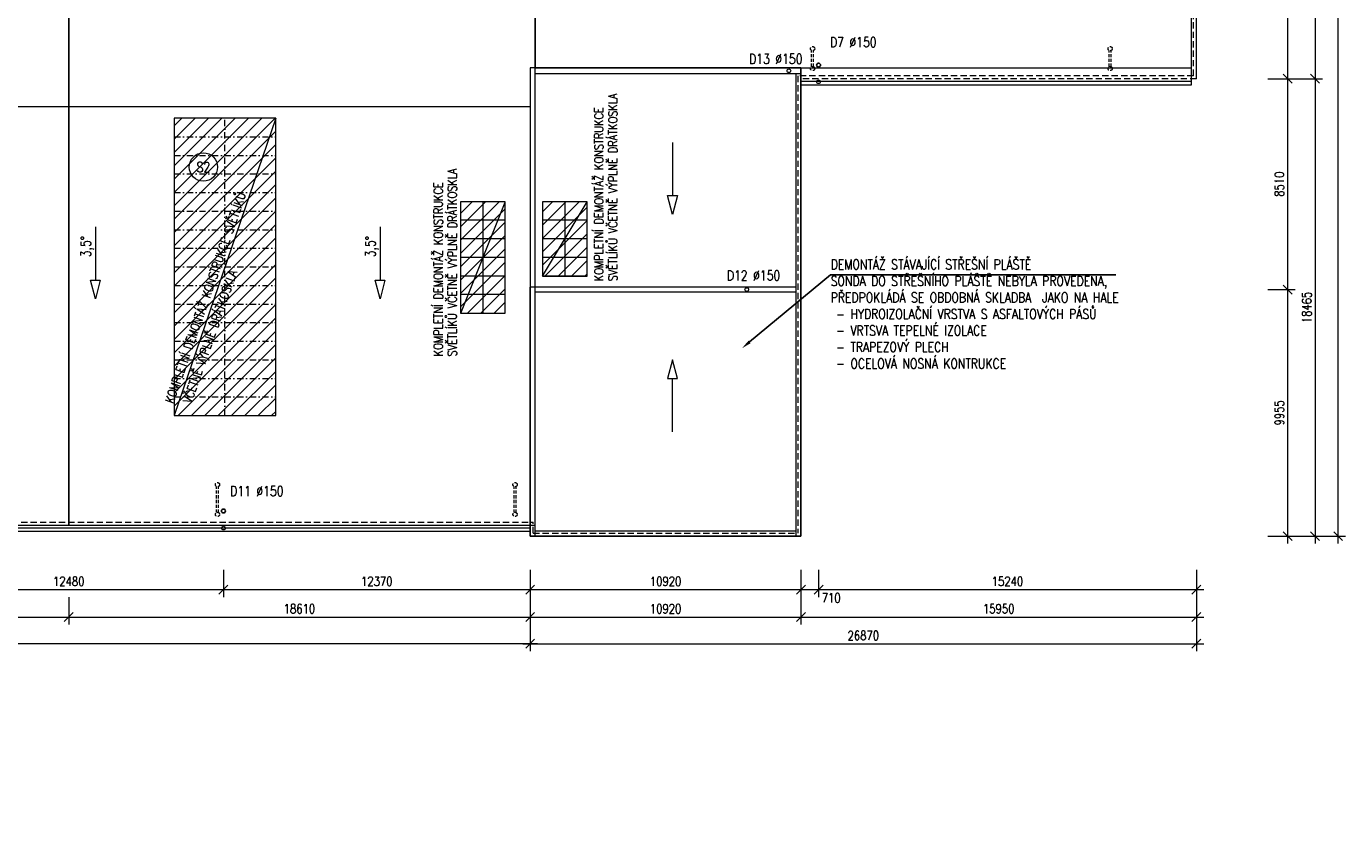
# Model space of a CAD drawing. Header units: millimetres. Extents: x -485339 to 350584, y -1189936 to 0.
# Tile 215 of 256: x -226751 to -173547, y -735851 to -703872. Entities that reach past the tile are written whole.
import ezdxf
from ezdxf import colors
from ezdxf.entities.mleader import LeaderData, LeaderLine
from ezdxf.enums import TextEntityAlignment as Align
from ezdxf.math import Vec2, Vec3

# ---------------------------------------------------------------- set-up
doc = ezdxf.new("R2010")
doc.units = ezdxf.units.MM
doc.header["$LTSCALE"] = 10
for name, pattern in [('DASHDOT', [25.4, 12.7, -6.35, 0, -6.35]), ('DASHED', [19.05, 12.7, -6.35]), ('ČÁRKOVANÁ', [19.05, 12.7, -6.35]), ('ČÁRKOVANÁ2', [9.525, 6.35, -3.175])]:
    doc.linetypes.add(name, pattern=pattern)
doc.layers.get('Defpoints').update_dxf_attribs({"color": 201})
for name, color, linetype, lineweight, true_color in [('BOUR_ČÁRY_PLNÉ', 7, 'Continuous', 18, 0xdba400), ('BOUR_ČÁRY_POD', 7, 'ČÁRKOVANÁ', 18, 0xdba400), ('BOUR_ŠRAFY', 7, 'Continuous', 18, 0xdba400), ('BOURÁNÍ_POPIS', 7, 'Continuous', 18, 0xdba400)]:
    doc.layers.add(name, color=color, linetype=linetype, lineweight=lineweight, true_color=true_color)
doc.layers.add('Dešt_svod', color=201, linetype='Continuous')
for name, color, linetype, lineweight in [('St_kóty', 132, 'Continuous', 18), ('St_popis', 250, 'Continuous', 18), ('St_čáry_osy', 250, 'DASHDOT', 18), ('St_čáry_pod', 250, 'ČÁRKOVANÁ2', 18)]:
    doc.layers.add(name, color=color, linetype=linetype, lineweight=lineweight)
doc.layers.add('St_plocha_místn', color=140, linetype='Continuous', lineweight=18, plot=False)
doc.styles.get("Standard").update_dxf_attribs({"font": 'simplex.shx', "width": 0.8})
doc.dimstyles.new('stavebníM200', dxfattribs={"dimtxt": 370, "dimasz": 360, "dimexe": 300, "dimexo": 200, "dimgap": 150, "dimtad": 1, "dimdec": 0, "dimrnd": 5, "dimtxsty": 'Standard', "dimblk": 'OBLIQUE', "dimcen": -2.5, "dimdle": 300, "dimclrd": 256, "dimclre": 256, "dimclrt": 256, "dimadec": 4, "dimazin": 0, "dimtfac": 1, "dimtdec": 0, "dimtmove": 2, "dimatfit": 3, "dimldrblk": 'OBLIQUE', "dimfxl": 800, "dimfxlon": 1, "dimlwd": -1, "dimlwe": -1, "dimarcsym": 0})
pattern_1 = [(45, (-123876.9, -88860.03), (-269.40768, 269.40768), [])]

# ---------------------------------------------------------------- blocks, each defined once
blk = doc.blocks.new('G$CE3D3B369')
at = {"layer": 'BOUR_ČÁRY_PLNÉ', "color": 0, "linetype": 'DASHDOT', "ltscale": 2}
for points in [[(750, 4100), (750, 0)], [(1500, 4100), (1500, 0)], [(2250, 4100), (2250, 0)], [(3000, 4100), (3000, 0)], [(3750, 4100), (3750, 0)], [(4500, 4100), (4500, 0)], [(5250, 4100), (5250, 0)], [(6000, 4100), (6000, 0)], [(6750, 4100), (6750, 0)], [(7500, 4100), (7500, 0)], [(8250, 4100), (8250, 0)], [(9000, 4100), (9000, 0)], [(9750, 4100), (9750, 0)], [(10500, 4100), (10500, 0)], [(11250, 4100), (11250, 0)], [(0, 2050), (12000, 2050)]]:
    blk.add_lwpolyline(points, dxfattribs=at)
at = {"layer": 'St_čáry_osy', "color": 0, "linetype": 'ByBlock', "ltscale": 2}
blk.add_lwpolyline([(0, 0), (12000, 0), (12000, 4100), (0, 4100)], close=True, dxfattribs=at)
blk = doc.blocks.new('G$C94846F24')
at = {"layer": 'St_čáry_osy', "color": 0, "linetype": 'ByBlock', "ltscale": 2}
blk.add_lwpolyline([(-900, -4500), (900, -4500), (900, 0), (-900, 0)], close=True, dxfattribs=at)
at = {"layer": 'St_čáry_osy', "color": 0, "linetype": 'ByBlock', "lineweight": -2, "ltscale": 2}
for points in [[(0, 0), (0, -4500)], [(900, -750), (-900, -750)], [(900, -1500), (-900, -1500)], [(900, -2250), (-900, -2250)], [(900, -3000), (-900, -3000)], [(900, -3750), (-900, -3750)]]:
    blk.add_lwpolyline(points, dxfattribs=at)
blk = doc.blocks.new('G$CCDD23A3A')
at = {"layer": 'St_čáry_osy', "color": 0, "linetype": 'ByBlock', "ltscale": 2}
blk.add_lwpolyline([(-900, -3000), (900, -3000), (900, 0), (-900, 0)], close=True, dxfattribs=at)
for points in [[(0, 0), (0, -3000)], [(900, -750), (-900, -750)], [(900, -1500), (-900, -1500)], [(900, -2250), (-900, -2250)], [(900, -3000), (-900, -3000)]]:
    blk.add_lwpolyline(points, dxfattribs=at)
blk = doc.blocks.new('_OBLIQUE')
at = {"color": 0, "linetype": 'ByBlock'}
blk.add_line((-0.5, -0.5), (0.5, 0.5), dxfattribs=at)
blk = doc.blocks.new('*D8149')
at = {"layer": 'Defpoints', "color": 0}
for p in [(-242743, -725594), (-225043, -725714), (-225043, -727716)]:
    blk.add_point(p, dxfattribs=at)
at = {"layer": 'St_kóty'}
for p, q in [((-242743, -726916), (-242743, -728016)), ((-225043, -726916), (-225043, -728016)), ((-243043, -727716), (-224743, -727716))]:
    blk.add_line(p, q, dxfattribs=at)
at = {"layer": 'St_kóty', "linetype": 'ByBlock', "xscale": 360, "yscale": 360, "zscale": 360, "rotation": 180}
blk.add_blockref('_OBLIQUE', (-242743, -727716), dxfattribs=at)
at = {"layer": 'St_kóty', "linetype": 'ByBlock', "xscale": 360, "yscale": 360, "zscale": 360}
blk.add_blockref('_OBLIQUE', (-225043, -727716), dxfattribs=at)
at = {"layer": 'St_kóty', "ltscale": 2, "insert": (-233893, -727381), "char_height": 370, "attachment_point": 5}
blk.add_mtext('17700', dxfattribs=at)
blk = doc.blocks.new('*D8150')
at = {"layer": 'Defpoints', "color": 0}
for p in [(-225043, -725714), (-206433, -726154), (-206433, -727716)]:
    blk.add_point(p, dxfattribs=at)
at = {"layer": 'St_kóty'}
for p, q in [((-225043, -726916), (-225043, -728016)), ((-206433, -726916), (-206433, -728016)), ((-225343, -727716), (-206133, -727716))]:
    blk.add_line(p, q, dxfattribs=at)
at = {"layer": 'St_kóty', "linetype": 'ByBlock', "xscale": 360, "yscale": 360, "zscale": 360, "rotation": 180}
blk.add_blockref('_OBLIQUE', (-225043, -727716), dxfattribs=at)
at = {"layer": 'St_kóty', "linetype": 'ByBlock', "xscale": 360, "yscale": 360, "zscale": 360}
blk.add_blockref('_OBLIQUE', (-206433, -727716), dxfattribs=at)
at = {"layer": 'St_kóty', "ltscale": 2, "insert": (-215738, -727381), "char_height": 370, "attachment_point": 5}
blk.add_mtext('18610', dxfattribs=at)
blk = doc.blocks.new('*D8151')
at = {"layer": 'Defpoints', "color": 0}
for p in [(-276233, -725714), (-206433, -726154), (-276233, -728793)]:
    blk.add_point(p, dxfattribs=at)
at = {"layer": 'St_kóty'}
for p, q in [((-276233, -727993), (-276233, -729093)), ((-206433, -727993), (-206433, -729093)), ((-206133, -728793), (-276533, -728793))]:
    blk.add_line(p, q, dxfattribs=at)
at = {"layer": 'St_kóty', "linetype": 'ByBlock', "xscale": 360, "yscale": 360, "zscale": 360, "rotation": 180}
blk.add_blockref('_OBLIQUE', (-276233, -728793), dxfattribs=at)
at = {"layer": 'St_kóty', "linetype": 'ByBlock', "xscale": 360, "yscale": 360, "zscale": 360}
blk.add_blockref('_OBLIQUE', (-206433, -728793), dxfattribs=at)
at = {"layer": 'St_kóty', "ltscale": 2, "insert": (-241334, -728458), "char_height": 370, "attachment_point": 5}
blk.add_mtext('69800', dxfattribs=at)
blk = doc.blocks.new('*D8155')
at = {"layer": 'Defpoints', "color": 0}
for p in [(-231283, -723433), (-218803, -723433), (-218803, -726607)]:
    blk.add_point(p, dxfattribs=at)
at = {"layer": 'St_kóty'}
for p, q in [((-231283, -725807), (-231283, -726907)), ((-218803, -725807), (-218803, -726907)), ((-231583, -726607), (-218503, -726607))]:
    blk.add_line(p, q, dxfattribs=at)
at = {"layer": 'St_kóty', "linetype": 'ByBlock', "xscale": 360, "yscale": 360, "zscale": 360, "rotation": 180}
blk.add_blockref('_OBLIQUE', (-231283, -726607), dxfattribs=at)
at = {"layer": 'St_kóty', "linetype": 'ByBlock', "xscale": 360, "yscale": 360, "zscale": 360}
blk.add_blockref('_OBLIQUE', (-218803, -726607), dxfattribs=at)
at = {"layer": 'St_kóty', "ltscale": 2, "insert": (-225043, -726272), "char_height": 370, "attachment_point": 5}
blk.add_mtext('12480', dxfattribs=at)
blk = doc.blocks.new('*D8156')
at = {"layer": 'Defpoints', "color": 0}
for p in [(-218803, -723433), (-206433, -724450), (-206433, -726607)]:
    blk.add_point(p, dxfattribs=at)
at = {"layer": 'St_kóty'}
for p, q in [((-218803, -725807), (-218803, -726907)), ((-206433, -725807), (-206433, -726907)), ((-219103, -726607), (-206133, -726607))]:
    blk.add_line(p, q, dxfattribs=at)
at = {"layer": 'St_kóty', "linetype": 'ByBlock', "xscale": 360, "yscale": 360, "zscale": 360, "rotation": 180}
blk.add_blockref('_OBLIQUE', (-218803, -726607), dxfattribs=at)
at = {"layer": 'St_kóty', "linetype": 'ByBlock', "xscale": 360, "yscale": 360, "zscale": 360}
blk.add_blockref('_OBLIQUE', (-206433, -726607), dxfattribs=at)
at = {"layer": 'St_kóty', "ltscale": 2, "insert": (-212618, -726272), "char_height": 370, "attachment_point": 5}
blk.add_mtext('12370', dxfattribs=at)
blk = doc.blocks.new('*D8157')
at = {"layer": 'Defpoints', "color": 0}
for p in [(-194803, -705438), (-195513, -724451), (-194803, -726607)]:
    blk.add_point(p, dxfattribs=at)
at = {"layer": 'St_kóty'}
for p, q in [((-195513, -725807), (-195513, -726907)), ((-194803, -725807), (-194803, -726907)), ((-195813, -726607), (-194503, -726607))]:
    blk.add_line(p, q, dxfattribs=at)
at = {"layer": 'St_kóty', "linetype": 'ByBlock', "xscale": 360, "yscale": 360, "zscale": 360, "rotation": 180}
blk.add_blockref('_OBLIQUE', (-195513, -726607), dxfattribs=at)
at = {"layer": 'St_kóty', "linetype": 'ByBlock', "xscale": 360, "yscale": 360, "zscale": 360}
blk.add_blockref('_OBLIQUE', (-194803, -726607), dxfattribs=at)
at = {"layer": 'St_kóty', "ltscale": 2, "insert": (-194294, -726941), "char_height": 370, "attachment_point": 5}
blk.add_mtext('710', dxfattribs=at)
blk = doc.blocks.new('*D8158')
at = {"layer": 'Defpoints', "color": 0}
for p in [(-194803, -705438), (-179563, -705985), (-179563, -726607)]:
    blk.add_point(p, dxfattribs=at)
at = {"layer": 'St_kóty'}
for p, q in [((-194803, -725807), (-194803, -726907)), ((-179563, -725807), (-179563, -726907)), ((-195103, -726607), (-179263, -726607))]:
    blk.add_line(p, q, dxfattribs=at)
at = {"layer": 'St_kóty', "linetype": 'ByBlock', "xscale": 360, "yscale": 360, "zscale": 360, "rotation": 180}
blk.add_blockref('_OBLIQUE', (-194803, -726607), dxfattribs=at)
at = {"layer": 'St_kóty', "linetype": 'ByBlock', "xscale": 360, "yscale": 360, "zscale": 360}
blk.add_blockref('_OBLIQUE', (-179563, -726607), dxfattribs=at)
at = {"layer": 'St_kóty', "ltscale": 2, "insert": (-187183, -726272), "char_height": 370, "attachment_point": 5}
blk.add_mtext('15240', dxfattribs=at)
blk = doc.blocks.new('*D8167')
at = {"layer": 'Defpoints', "color": 0}
for p in [(-206433, -724450), (-195513, -724404), (-195513, -726607)]:
    blk.add_point(p, dxfattribs=at)
at = {"layer": 'St_kóty'}
for p, q in [((-206433, -725807), (-206433, -726907)), ((-195513, -725807), (-195513, -726907)), ((-206733, -726607), (-195213, -726607))]:
    blk.add_line(p, q, dxfattribs=at)
at = {"layer": 'St_kóty', "linetype": 'ByBlock', "xscale": 360, "yscale": 360, "zscale": 360, "rotation": 180}
blk.add_blockref('_OBLIQUE', (-206433, -726607), dxfattribs=at)
at = {"layer": 'St_kóty', "linetype": 'ByBlock', "xscale": 360, "yscale": 360, "zscale": 360}
blk.add_blockref('_OBLIQUE', (-195513, -726607), dxfattribs=at)
at = {"layer": 'St_kóty', "ltscale": 2, "insert": (-200973, -726272), "char_height": 370, "attachment_point": 5}
blk.add_mtext('10920', dxfattribs=at)
blk = doc.blocks.new('*D8168')
at = {"layer": 'Defpoints', "color": 0}
for p in [(-195513, -724450), (-206433, -726154), (-195513, -727716)]:
    blk.add_point(p, dxfattribs=at)
at = {"layer": 'St_kóty'}
for p, q in [((-206433, -726916), (-206433, -728016)), ((-195513, -726916), (-195513, -728016)), ((-206733, -727716), (-195213, -727716))]:
    blk.add_line(p, q, dxfattribs=at)
at = {"layer": 'St_kóty', "linetype": 'ByBlock', "xscale": 360, "yscale": 360, "zscale": 360, "rotation": 180}
blk.add_blockref('_OBLIQUE', (-206433, -727716), dxfattribs=at)
at = {"layer": 'St_kóty', "linetype": 'ByBlock', "xscale": 360, "yscale": 360, "zscale": 360}
blk.add_blockref('_OBLIQUE', (-195513, -727716), dxfattribs=at)
at = {"layer": 'St_kóty', "ltscale": 2, "insert": (-200973, -727381), "char_height": 370, "attachment_point": 5}
blk.add_mtext('10920', dxfattribs=at)
blk = doc.blocks.new('*D8169')
at = {"layer": 'Defpoints', "color": 0}
for p in [(-179563, -705985), (-195513, -724450), (-179563, -727716)]:
    blk.add_point(p, dxfattribs=at)
at = {"layer": 'St_kóty'}
for p, q in [((-195513, -726916), (-195513, -728016)), ((-179563, -726916), (-179563, -728016)), ((-195813, -727716), (-179263, -727716))]:
    blk.add_line(p, q, dxfattribs=at)
at = {"layer": 'St_kóty', "linetype": 'ByBlock', "xscale": 360, "yscale": 360, "zscale": 360, "rotation": 180}
blk.add_blockref('_OBLIQUE', (-195513, -727716), dxfattribs=at)
at = {"layer": 'St_kóty', "linetype": 'ByBlock', "xscale": 360, "yscale": 360, "zscale": 360}
blk.add_blockref('_OBLIQUE', (-179563, -727716), dxfattribs=at)
at = {"layer": 'St_kóty', "ltscale": 2, "insert": (-187538, -727381), "char_height": 370, "attachment_point": 5}
blk.add_mtext('15950', dxfattribs=at)
blk = doc.blocks.new('*D8170')
at = {"layer": 'Defpoints', "color": 0}
for p in [(-179563, -705985), (-206433, -726154), (-179563, -728793)]:
    blk.add_point(p, dxfattribs=at)
at = {"layer": 'St_kóty'}
for p, q in [((-206433, -727993), (-206433, -729093)), ((-179563, -727993), (-179563, -729093)), ((-206733, -728793), (-179263, -728793))]:
    blk.add_line(p, q, dxfattribs=at)
at = {"layer": 'St_kóty', "linetype": 'ByBlock', "xscale": 360, "yscale": 360, "zscale": 360, "rotation": 180}
blk.add_blockref('_OBLIQUE', (-206433, -728793), dxfattribs=at)
at = {"layer": 'St_kóty', "linetype": 'ByBlock', "xscale": 360, "yscale": 360, "zscale": 360}
blk.add_blockref('_OBLIQUE', (-179563, -728793), dxfattribs=at)
at = {"layer": 'St_kóty', "ltscale": 2, "insert": (-192998, -728458), "char_height": 370, "attachment_point": 5}
blk.add_mtext('26870', dxfattribs=at)
blk = doc.blocks.new('*D8171')
at = {"layer": 'Defpoints', "color": 0}
for p in [(-197699, -714495), (-175882, -714495), (-195513, -724450)]:
    blk.add_point(p, dxfattribs=at)
at = {"layer": 'St_kóty'}
for p, q in [((-176682, -714495), (-175582, -714495)), ((-175882, -724750), (-175882, -714195)), ((-176682, -724450), (-175582, -724450))]:
    blk.add_line(p, q, dxfattribs=at)
at = {"layer": 'St_kóty', "linetype": 'ByBlock', "xscale": 360, "yscale": 360, "zscale": 360}
for p, rotation in [((-175882, -714495), 90), ((-175882, -724450), 270)]:
    blk.add_blockref('_OBLIQUE', p, dxfattribs=dict(at, rotation=rotation))
at = {"layer": 'St_kóty', "ltscale": 2, "insert": (-176217, -719473), "char_height": 370, "attachment_point": 5, "rotation": 90}
blk.add_mtext('9955', dxfattribs=at)
blk = doc.blocks.new('*D8172')
at = {"layer": 'Defpoints', "color": 0}
for p in [(-179563, -705985), (-175882, -705985), (-197699, -714495)]:
    blk.add_point(p, dxfattribs=at)
at = {"layer": 'St_kóty'}
for p, q in [((-176682, -705985), (-175582, -705985)), ((-175882, -714795), (-175882, -705685)), ((-176682, -714495), (-175582, -714495))]:
    blk.add_line(p, q, dxfattribs=at)
at = {"layer": 'St_kóty', "linetype": 'ByBlock', "xscale": 360, "yscale": 360, "zscale": 360}
for p, rotation in [((-175882, -705985), 90), ((-175882, -714495), 270)]:
    blk.add_blockref('_OBLIQUE', p, dxfattribs=dict(at, rotation=rotation))
at = {"layer": 'St_kóty', "ltscale": 2, "insert": (-176217, -710240), "char_height": 370, "attachment_point": 5, "rotation": 90}
blk.add_mtext('8510', dxfattribs=at)
blk = doc.blocks.new('*D8173')
at = {"layer": 'Defpoints', "color": 0}
for p in [(-179763, -693655), (-175882, -693655), (-179563, -705985)]:
    blk.add_point(p, dxfattribs=at)
at = {"layer": 'St_kóty'}
for p, q in [((-176682, -693655), (-175582, -693655)), ((-175882, -706285), (-175882, -693355)), ((-176682, -705985), (-175582, -705985))]:
    blk.add_line(p, q, dxfattribs=at)
at = {"layer": 'St_kóty', "linetype": 'ByBlock', "xscale": 360, "yscale": 360, "zscale": 360}
for p, rotation in [((-175882, -693655), 90), ((-175882, -705985), 270)]:
    blk.add_blockref('_OBLIQUE', p, dxfattribs=dict(at, rotation=rotation))
at = {"layer": 'St_kóty', "ltscale": 2, "insert": (-176217, -699820), "char_height": 370, "attachment_point": 5, "rotation": 90}
blk.add_mtext('12330', dxfattribs=at)
blk = doc.blocks.new('*D8175')
at = {"layer": 'Defpoints', "color": 0}
for p in [(-178801, -681325), (-179563, -705985), (-174778, -705985)]:
    blk.add_point(p, dxfattribs=at)
at = {"layer": 'St_kóty'}
for p, q in [((-175578, -681325), (-174478, -681325)), ((-174778, -681025), (-174778, -706285)), ((-175578, -705985), (-174478, -705985))]:
    blk.add_line(p, q, dxfattribs=at)
at = {"layer": 'St_kóty', "linetype": 'ByBlock', "xscale": 360, "yscale": 360, "zscale": 360}
for p, rotation in [((-174778, -681325), 90), ((-174778, -705985), 270)]:
    blk.add_blockref('_OBLIQUE', p, dxfattribs=dict(at, rotation=rotation))
at = {"layer": 'St_kóty', "ltscale": 2, "insert": (-175113, -693655), "char_height": 370, "attachment_point": 5, "rotation": 90}
blk.add_mtext('24660', dxfattribs=at)
blk = doc.blocks.new('*D8176')
at = {"layer": 'Defpoints', "color": 0}
for p in [(-179563, -705985), (-195513, -724450), (-174778, -724450)]:
    blk.add_point(p, dxfattribs=at)
at = {"layer": 'St_kóty'}
for p, q in [((-175578, -705985), (-174478, -705985)), ((-174778, -705685), (-174778, -724750)), ((-175578, -724450), (-174478, -724450))]:
    blk.add_line(p, q, dxfattribs=at)
at = {"layer": 'St_kóty', "linetype": 'ByBlock', "xscale": 360, "yscale": 360, "zscale": 360}
for p, rotation in [((-174778, -705985), 90), ((-174778, -724450), 270)]:
    blk.add_blockref('_OBLIQUE', p, dxfattribs=dict(at, rotation=rotation))
at = {"layer": 'St_kóty', "ltscale": 2, "insert": (-175113, -715218), "char_height": 370, "attachment_point": 5, "rotation": 90}
blk.add_mtext('18465', dxfattribs=at)
blk = doc.blocks.new('*D8177')
at = {"layer": 'Defpoints', "color": 0}
for p in [(-178801, -681325), (-173847, -681325), (-195513, -724450)]:
    blk.add_point(p, dxfattribs=at)
at = {"layer": 'St_kóty'}
for p, q in [((-174647, -681325), (-173547, -681325)), ((-173847, -724750), (-173847, -681025)), ((-174647, -724450), (-173547, -724450))]:
    blk.add_line(p, q, dxfattribs=at)
at = {"layer": 'St_kóty', "linetype": 'ByBlock', "xscale": 360, "yscale": 360, "zscale": 360}
for p, rotation in [((-173847, -681325), 90), ((-173847, -724450), 270)]:
    blk.add_blockref('_OBLIQUE', p, dxfattribs=dict(at, rotation=rotation))
at = {"layer": 'St_kóty', "ltscale": 2, "insert": (-174182, -702888), "char_height": 370, "attachment_point": 5, "rotation": 90}
blk.add_mtext('43125', dxfattribs=at)
blk = doc.blocks.new('*D8178')
at = {"layer": 'Defpoints', "color": 0}
for p in [(-206433, -724010), (-278398, -724450), (-206433, -724450)]:
    blk.add_point(p, dxfattribs=at)
at = {"layer": 'St_kóty'}
for p, q in [((-277598, -724010), (-278698, -724010)), ((-278398, -723710), (-278398, -724750)), ((-277598, -724450), (-278698, -724450))]:
    blk.add_line(p, q, dxfattribs=at)
at = {"layer": 'St_kóty', "linetype": 'ByBlock', "xscale": 360, "yscale": 360, "zscale": 360}
for p, rotation in [((-278398, -724010), 90), ((-278398, -724450), 270)]:
    blk.add_blockref('_OBLIQUE', p, dxfattribs=dict(at, rotation=rotation))
at = {"layer": 'St_kóty', "ltscale": 2, "insert": (-278091, -725078), "char_height": 370, "attachment_point": 5, "rotation": 90}
blk.add_mtext('440', dxfattribs=at)
blk = doc.blocks.new('*D8179')
at = {"layer": 'Defpoints', "color": 0}
for p in [(-207371, -724010), (-279336, -724450), (-207371, -724450)]:
    blk.add_point(p, dxfattribs=at)
at = {"layer": 'St_kóty'}
for p, q in [((-278536, -724010), (-279636, -724010)), ((-279336, -723710), (-279336, -724750)), ((-278536, -724450), (-279636, -724450))]:
    blk.add_line(p, q, dxfattribs=at)
at = {"layer": 'St_kóty', "linetype": 'ByBlock', "xscale": 360, "yscale": 360, "zscale": 360}
for p, rotation in [((-279336, -724010), 90), ((-279336, -724450), 270)]:
    blk.add_blockref('_OBLIQUE', p, dxfattribs=dict(at, rotation=rotation))
at = {"layer": 'St_kóty', "ltscale": 2, "insert": (-279029, -725078), "char_height": 370, "attachment_point": 5, "rotation": 90}
blk.add_mtext('440', dxfattribs=at)

msp = doc.modelspace()

# ---------------------------------------------------------------- hatches: boundary and pattern name
at = {"layer": 'BOUR_ŠRAFY', "linetype": 'DASHED', "ltscale": 5}
h = msp.add_hatch(dxfattribs=at)
h.set_pattern_fill('ANSI31', color=256, scale=120)
h.set_pattern_definition(pattern_1)
h.paths.add_polyline_path([(-220792, -719580.2), (-216692, -719580.2), (-216692, -707580.2), (-220792, -707580.2)])
h = msp.add_hatch(dxfattribs=at)
h.set_pattern_fill('ANSI31', color=256, scale=120)
h.set_pattern_definition(pattern_1)
h.paths.add_polyline_path([(-209237.7, -715450.2), (-207437.7, -715450.2), (-207437.7, -710950.2), (-209237.7, -710950.2)])
h = msp.add_hatch(dxfattribs=at)
h.set_pattern_fill('ANSI31', color=256, scale=120)
h.set_pattern_definition(pattern_1)
h.paths.add_polyline_path([(-205937.7, -713950.2), (-204137.7, -713950.2), (-204137.7, -710950.2), (-205937.7, -710950.2)])

# ---------------------------------------------------------------- linework, layer by layer
at = {"layer": 'BOUR_ČÁRY_PLNÉ'}
for p, q in [((-195712.8, -705783.3), (-195713.4, -724450.2)), ((-195512.8, -705543.3), (-195513.4, -724450.2)), ((-206432.7, -724450.2), (-206432.7, -724010.2)), ((-195513.4, -724450.2), (-206432.7, -724450.2)), ((-195713.4, -724250.2), (-206232.7, -724250.2))]:
    msp.add_line(p, q, dxfattribs=at)
for points in [[(-179763, -706225.3), (-179763, -678225.2)], [(-179563, -705985.3), (-179563, -678225.2)], [(-206232.7, -724450.2), (-206232.7, -705543.3)], [(-195512.8, -705543.3), (-206232.7, -705543.3)], [(-195512.8, -705783.3), (-206232.7, -705783.3)], [(-195512.8, -706085.3), (-179763, -706085.3)], [(-195512.8, -706225.3), (-179763, -706225.3)], [(-276032.7, -707110.2), (-206432.7, -707110.2)], [(-206432.7, -724010.2), (-206432.7, -714396.7)], [(-195713.1, -714396.7), (-206432.7, -714396.7)], [(-195713.1, -714596.7), (-206232.7, -714596.7)], [(-276032.7, -724110.2), (-206432.7, -724110.2)], [(-276032.7, -724250.2), (-206432.7, -724250.2)]]:
    msp.add_lwpolyline(points, dxfattribs=at)
for centre in [(-196000.1, -705664.7), (-194803.1, -706106.4), (-197699.3, -714495.3), (-218802.8, -724124.5)]:
    msp.add_circle(centre, 75, dxfattribs=at)
at = {"layer": 'BOUR_ČÁRY_POD', "ltscale": 2}
for p, q in [((-195632.7, -705865.3), (-195632.7, -724330.2)), ((-206312.7, -724330.2), (-206312.7, -723890.2)), ((-206312.7, -724330.2), (-195632.7, -724330.2))]:
    msp.add_line(p, q, dxfattribs=at)
for points in [[(-179683, -705865.3), (-179683, -678225.2)], [(-179683, -705865.3), (-195632.7, -705865.3)], [(-179563, -705985.3), (-195512.8, -705985.3)], [(-276232.7, -724010.2), (-206432.7, -724010.2)], [(-276112.7, -723890.2), (-206312.7, -723890.2)]]:
    msp.add_lwpolyline(points, dxfattribs=at)
at = {"layer": 'BOURÁNÍ_POPIS'}
for points in [[(-216692, -707580.2), (-220792, -719580.2)], [(-209231, -715450.2), (-207437.7, -710962.8)], [(-205937.7, -713950.2), (-204137.7, -710950.2)]]:
    msp.add_lwpolyline(points, dxfattribs=at)
msp.add_circle((-219611.6, -709550.2), 571.9, dxfattribs=at)
at = {"layer": 'Dešt_svod'}
for centre in [(-194803.1, -705437.6), (-218802.8, -723433)]:
    msp.add_circle(centre, 80, dxfattribs=at)
at = {"layer": 'St_plocha_místn'}
for points in [[(-242742, -724010.2), (-225042.7, -724010.2), (-225042.7, -693654.2), (-242742, -693654.2)], [(-225042.7, -724010.2), (-206232.7, -724010.2), (-206232.7, -693654.2), (-225042.7, -693654.2)], [(-206232.7, -705543.3), (-179763, -705543.3), (-179763, -693654.2), (-206232.7, -693654.2)], [(-195512.8, -705543.3), (-206432.7, -705543.3), (-206432.7, -724450.2), (-195512.8, -724450.2)]]:
    msp.add_lwpolyline(points, close=True, dxfattribs=at)
at = {"layer": 'St_popis'}
for points in [[(-200694.3, -708561.6), (-200694.3, -710701.9)], [(-223969.7, -711969), (-223969.7, -714109.4)], [(-212489.8, -711969), (-212489.8, -714109.4)], [(-200694.3, -720231.9), (-200694.3, -718091.5)]]:
    msp.add_lwpolyline(points, dxfattribs=at)
for points in [[(-200694.3, -711460), (-200893.6, -710701.9), (-200495.1, -710701.9)], [(-223969.7, -714867.5), (-224168.9, -714109.4), (-223770.5, -714109.4)], [(-212489.8, -714867.5), (-212689, -714109.4), (-212290.6, -714109.4)], [(-200694.3, -717333.5), (-200893.6, -718091.5), (-200495.1, -718091.5)]]:
    msp.add_lwpolyline(points, close=True, dxfattribs=at)
at = {"layer": 'St_čáry_pod', "color": 150, "ltscale": 3}
for points in [[(-225042.7, -673770.5), (-225042.7, -724010.2)], [(-206232.7, -705543.3), (-206232.7, -673770.5)]]:
    msp.add_lwpolyline(points, dxfattribs=at)
at = {"layer": 'St_čáry_pod', "lineweight": 18, "ltscale": 2}
for points in [[(-195083.1, -705499.8), (-195082.7, -704845.2)], [(-195003.1, -705499.8), (-195002.7, -704845.2)], [(-183083.1, -705499.8), (-183082.7, -704845.2)], [(-183003.1, -705499.8), (-183002.7, -704845.2)], [(-219082.7, -723495.2), (-219082.7, -722445.2)], [(-219002.7, -723495.2), (-219002.7, -722445.2)], [(-207082.7, -723495.2), (-207082.7, -722445.2)], [(-207002.7, -723495.2), (-207002.7, -722445.2)]]:
    msp.add_lwpolyline(points, dxfattribs=at)
at = {"layer": 'St_čáry_pod', "ltscale": 2}
for centre in [(-195042.7, -704770.2), (-183042.7, -704770.2), (-195043.1, -705574.8), (-183043.1, -705574.8), (-219042.7, -722370.2), (-207042.7, -722370.2), (-219042.7, -723570.2), (-207042.7, -723570.2)]:
    msp.add_circle(centre, 85, dxfattribs=at)

# ---------------------------------------------------------------- block references
at = {"layer": 'BOUR_ČÁRY_PLNÉ', "ltscale": 2, "rotation": 90}
msp.add_blockref('G$CE3D3B369', (-216692, -719580.2), dxfattribs=at)
at = {"layer": 'BOUR_ČÁRY_PLNÉ', "ltscale": 2}
for name, p in [('G$C94846F24', (-208337.7, -710950.2)), ('G$CCDD23A3A', (-205037.7, -710950.2))]:
    msp.add_blockref(name, p, dxfattribs=at)

# ---------------------------------------------------------------- texts
at = {"layer": 'BOURÁNÍ_POPIS', "width": 0.8}
for s, p in [('D7 %%c150', (-194339.6, -704709.4)), ('D13 %%c150', (-197603.6, -705383.5)), ('D12 %%c150', (-198499.4, -714127.2)), ('D11 %%c150', (-218533.2, -722829))]:
    msp.add_text(s, height=400, dxfattribs=at).set_placement(p)
for s, rotation, p in [('SVĚTLÍKŮ VČETNĚ VÝPLNĚ DRÁTKOSKLA', 90, (-202919.6, -714158.3)), ('KOMPLETNÍ DEMONTÁŽ KONSTRUKCE ', 90, (-203484.9, -714158.3)), ('SVĚTLÍKŮ VČETNĚ VÝPLNĚ DRÁTKOSKLA', 90, (-209394.9, -717187.6)), ('KOMPLETNÍ DEMONTÁŽ KONSTRUKCE ', 90, (-209960.3, -717187.6)), ('KOMPLETNÍ DEMONTÁŽ KONSTRUKCE SVĚTLÍKŮ', 70.83983, (-220829.5, -719109.4)), ('VČETNĚ VÝPLNĚ DRÁTKOSKLA', 70.83983, (-220099.6, -719109.4))]:
    msp.add_text(s, height=360, rotation=rotation, dxfattribs=at).set_placement(p)
msp.add_text('S2', height=400, dxfattribs=at).set_placement((-219611.6, -709550.2), align=Align.MIDDLE_CENTER)
at = {"layer": 'St_popis', "width": 0.8}
for p in [(-224154.7, -713188.3), (-212674.8, -713188.3)]:
    msp.add_text('3,5°', height=400, rotation=90, dxfattribs=at).set_placement(p)

# ---------------------------------------------------------------- dimensions: what is measured, and where the dimension line sits
at = {"layer": 'St_kóty'}
for base, p1, p2, picture, middle in [((-173846.8, -681325.2), (-195513.4, -724450.2), (-178801, -681325.2), '*D8177', (-174181.8, -702887.7)), ((-174778.1, -705985.3), (-178801, -681325.2), (-179563, -705985.3), '*D8175', (-175113.1, -693655.2)), ((-175881.9, -693655.2), (-179563, -705985.3), (-179763, -693655.2), '*D8173', (-176216.9, -699820.3)), ((-175881.9, -705985.3), (-197699.3, -714495.3), (-179563, -705985.3), '*D8172', (-176216.9, -710240.3)), ((-174778.1, -724450.2), (-179563, -705985.3), (-195513.4, -724450.2), '*D8176', (-175113.1, -715217.7)), ((-175881.9, -714495.3), (-195513.4, -724450.2), (-197699.3, -714495.3), '*D8171', (-176216.9, -719472.8))]:
    dim = msp.add_linear_dim(base=base, p1=p1, p2=p2, angle=90, dimstyle='stavebníM200', dxfattribs=at)
    dim.commit()
    dim.dimension.update_dxf_attribs({"geometry": picture, "text_midpoint": middle})
for base, p1, p2, picture, middle in [((-194803.1, -726606.8), (-195513.4, -724450.6), (-194803.1, -705437.6), '*D8157', (-194293.9, -726940.8)), ((-276232.7, -728792.8), (-206432.7, -726154.4), (-276232.7, -725714.4), '*D8151', (-241333.7, -728457.8))]:
    dim = msp.add_linear_dim(base=base, p1=p1, p2=p2, dimstyle='stavebníM200', dxfattribs=at)
    dim.commit()
    dim.dimension.update_dxf_attribs({"geometry": picture, "text_midpoint": middle, "dimtype": 160})
for base, p1, p2, picture, middle in [((-179563, -726606.8), (-194803.1, -705437.6), (-179563, -705985.3), '*D8158', (-187183.1, -726271.8)), ((-179563, -728792.8), (-206432.7, -726154.4), (-179563, -705985.3), '*D8170', (-192997.9, -728457.8)), ((-179563, -727715.7), (-195513.4, -724450.2), (-179563, -705985.3), '*D8169', (-187538.2, -727380.7)), ((-218802.8, -726606.8), (-231282.7, -723433), (-218802.8, -723433), '*D8155', (-225042.7, -726271.8)), ((-206432.7, -726606.8), (-218802.8, -723433), (-206432.7, -724450.2), '*D8156', (-212617.8, -726271.8)), ((-195513.4, -726606.8), (-206432.7, -724450.2), (-195513.4, -724404), '*D8167', (-200973.1, -726271.8)), ((-195513.4, -727715.7), (-206432.7, -726154.4), (-195513.4, -724450.2), '*D8168', (-200973.1, -727380.7)), ((-225042.7, -727715.7), (-242743, -725594.4), (-225042.7, -725714.4), '*D8149', (-233892.9, -727380.7)), ((-206432.7, -727715.7), (-225042.7, -725714.4), (-206432.7, -726154.4), '*D8150', (-215737.7, -727380.7))]:
    dim = msp.add_linear_dim(base=base, p1=p1, p2=p2, dimstyle='stavebníM200', dxfattribs=at)
    dim.commit()
    dim.dimension.update_dxf_attribs({"geometry": picture, "text_midpoint": middle})
for base, p1, p2, picture, middle in [((-279335.7, -724450.2), (-207370.8, -724010.2), (-207370.8, -724450.2), '*D8179', (-279029.2, -725077.8)), ((-278397.7, -724450.2), (-206432.7, -724010.2), (-206432.7, -724450.2), '*D8178', (-278091.1, -725077.8))]:
    dim = msp.add_linear_dim(base=base, p1=p1, p2=p2, angle=90, dimstyle='stavebníM200', dxfattribs=at)
    dim.commit()
    dim.dimension.update_dxf_attribs({"geometry": picture, "text_midpoint": middle, "dimtype": 160})

# ---------------------------------------------------------------- leaders
at = {"layer": 'BOURÁNÍ_POPIS'}
ml = msp.add_multileader_mtext('Standard', dxfattribs=at)
ml.set_content('DEMONTÁŽ STÁVAJÍCÍ STŘEŠNÍ PLÁŠTĚ \\PSONDA DO STŘEŠNÍHO PLÁŠTĚ NEBYLA PROVEDENA, \\PPŘEDPOKLÁDÁ SE OBDOBNÁ SKLADBA  JAKO NA HALE\\P - HYDROIZOLAČNÍ VRSTVA S ASFALTOVÝCH PÁSŮ\\P - VRTSVA TEPELNÉ IZOLACE\\P - TRAPEZOVÝ PLECH\\P - OCELOVÁ NOSNÁ KONTRUKCE')
ml.set_leader_properties()
ml.build(insert=Vec2(0, 0))
ml.multileader.update_dxf_attribs({"text_left_attachment_type": 6, "text_right_attachment_type": 6, "arrow_head_size": 400})
ctx = ml.context
ctx.base_point, ctx.char_height, ctx.arrow_head_size, ctx.plane_origin = Vec3(-194315.7, -713898.7), 400, 400, Vec3(-184051.6, -712617.5)
ctx.left_attachment, ctx.right_attachment = 6, 6
notes = []
notes.append((ctx, [(0, (1, 1, 0), (-194323.7, -713898.7), (1, 0), 8, [(0, [(-197891.4, -716864.4)], 0, [])])]))
ctx.mtext.insert, ctx.mtext.flow_direction = Vec3(-194313.7, -713281.5), 5
for ctx, leaders in notes:
    for number, flags, end, landing, length, lines in leaders:
        leader = LeaderData()
        leader.index, (leader.has_last_leader_line, leader.has_dogleg_vector, leader.attachment_direction) = number, flags
        leader.last_leader_point, leader.dogleg_vector, leader.dogleg_length = Vec3(end), Vec3(landing), length
        for number, points, colour, breaks in lines:
            line = LeaderLine()
            line.index, line.vertices, line.color, line.breaks = number, Vec3.list(points), colors.encode_raw_color(colour), breaks
            leader.lines.append(line)
        ctx.leaders.append(leader)

doc.saveas('drawing.dxf')
